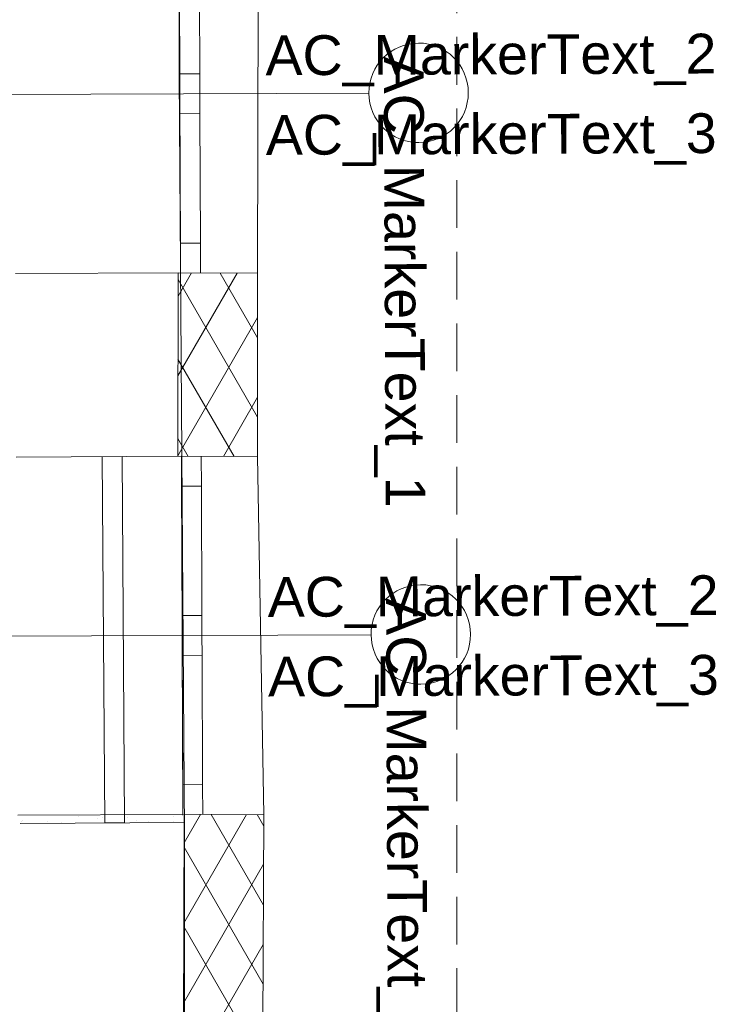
# Model space of a CAD drawing. Header units: millimetres. Extents: x -68772 to 137055, y -73300 to 19650.
# Tile 42 of 212: x 43757 to 45493, y -42700 to -40226. Entities that reach past the tile are written whole.
import ezdxf
from ezdxf.enums import TextEntityAlignment as Align

# ---------------------------------------------------------------- set-up
doc = ezdxf.new("R2010")
doc.units = ezdxf.units.MM
doc.header["$MEASUREMENT"] = 0
doc.linetypes.add('Przerywana gęsta', pattern=[180, 120, -60])
for name, color, linetype, lineweight in [('Nowe_0_Nr_pióra__7', 7, 'Continuous', 5), ('Nowe_220-A Ściany_Nr_pióra__7', 7, 'Continuous', 5), ('Nowe_810-G Ogólne_Nr_pióra__1', 7, 'Continuous', 18), ('Nowe_Okna ARCHICADa_Nr_pióra__7', 7, 'Continuous', 5), ('Nowe_Panel_Nr_pióra__7', 7, 'Continuous', 5), ('Nowe_Panel_Nr_pióra__93', 7, 'Continuous', 20), ('Nowe_Walls_Nr_pióra__7', 7, 'Continuous', 5), ('Nowe_Znaczniki okien ARCHICADa_Nr_pióra__7', 7, 'Continuous', 5), ('Walls_Nr_pióra__238', 7, 'Continuous', 13), ('Windows_Nr_pióra__7', 7, 'Continuous', 5)]:
    doc.layers.add(name, color=color, linetype=linetype, lineweight=lineweight)
doc.styles.add('GENERATED_STYLE_1', font='arial.ttf')
doc.linetypes.add('Przekreślana podwójnie', pattern='A,0,[1,RZUT PARTERU DWORZEC 51.Shx,S=1.587302,R=0,X=0,Y=0],-300,0', length=300)

msp = doc.modelspace()

# ---------------------------------------------------------------- linework, layer by layer
at = {"layer": 'Nowe_0_Nr_pióra__7', "linetype": 'Continuous', "lineweight": 5}
for p, q in [((44093.7, -42223.7), (44093.7, -42223.7)), ((43762.8, -42241.6), (43762.8, -42241.6)), ((43764.2, -42239.3), (43764.2, -42239.3)), ((43826.5, -42241.6), (43826.5, -42241.6)), ((43861.8, -42244.3), (43861.8, -42244.3)), ((43904, -42228.9), (43904, -42228.9)), ((43953.8, -42234.2), (43953.8, -42234.2)), ((43964.4, -42230.9), (43964.4, -42230.9)), ((44028, -42230.9), (44028, -42230.9)), ((44051.4, -42239.1), (44051.4, -42239.1)), ((44081, -42241.6), (44081, -42241.6)), ((44143.5, -42229), (44143.5, -42229)), ((44144.7, -42241.6), (44144.7, -42241.6))]:
    msp.add_line(p, q, dxfattribs=at)
at = {"layer": 'Nowe_220-A Ściany_Nr_pióra__7', "linetype": 'Przekreślana podwójnie', "lineweight": 5}
msp.add_line((43758.3, -42245.7), (44172.1, -42242.9), dxfattribs=at)
at = {"layer": 'Nowe_810-G Ogólne_Nr_pióra__1', "linetype": 'Przerywana gęsta', "lineweight": 18}
msp.add_line((44856, -49389.6), (44856, -35954.5), dxfattribs=at)
at = {"layer": 'Nowe_Okna ARCHICADa_Nr_pióra__7', "linetype": 'Continuous', "lineweight": 5}
for p, q in [((44158, -39962.6), (44161.7, -40862.6)), ((44158.3, -40037.6), (44159.7, -40362.6)), ((44209.7, -40362.4), (44208.3, -40037.4)), ((44209.7, -40362.4), (44159.7, -40362.6)), ((44159.7, -40362.6), (44159.9, -40412.6)), ((44209.9, -40412.4), (44209.7, -40362.4)), ((44159.9, -40412.6), (44160.1, -40462.6)), ((44210.1, -40462.4), (44209.9, -40412.4)), ((44160.1, -40462.6), (44210.1, -40462.4)), ((44160.1, -40462.6), (44161.4, -40787.6)), ((44211.4, -40787.4), (44210.1, -40462.4)), ((44211.4, -40787.4), (44161.4, -40787.6)), ((44161.4, -40787.6), (44161.7, -40862.6)), ((44211.7, -40862.4), (44211.4, -40787.4)), ((44161.7, -40862.6), (43746.7, -40864.3)), ((44163.6, -41323.3), (43748.6, -41325)), ((44163.6, -41323.3), (44167.3, -42223.3)), ((44163.6, -41323.3), (44163.9, -41398.3)), ((44213.9, -41398.1), (44213.6, -41323.1)), ((44163.9, -41398.3), (44213.9, -41398.1)), ((44163.9, -41398.3), (44165.3, -41723.3)), ((44215.3, -41723.1), (44213.9, -41398.1)), ((44215.3, -41723.1), (44165.3, -41723.3)), ((44165.3, -41723.3), (44165.5, -41773.3)), ((44215.5, -41773.1), (44215.3, -41723.1)), ((44165.5, -41773.3), (44165.7, -41823.3)), ((44215.7, -41823.1), (44215.5, -41773.1)), ((44165.7, -41823.3), (44215.7, -41823.1)), ((44165.7, -41823.3), (44167, -42148.3)), ((44217, -42148.1), (44215.7, -41823.1)), ((44217, -42148.1), (44167, -42148.3)), ((44167, -42148.3), (44167.3, -42223.3)), ((44217.3, -42223.1), (44217, -42148.1)), ((44167.3, -42223.3), (43752.3, -42225))]:
    msp.add_line(p, q, dxfattribs=at)
for p in [(44161.7, -40862.6), (44161.7, -40862.6), (44161.7, -40862.6), (44163.6, -41323.3), (44163.6, -41323.3), (44163.6, -41323.3), (44167.3, -42223.3), (44167.3, -42223.3), (44167.3, -42223.3)]:
    msp.add_point(p, dxfattribs=at)
at = {"layer": 'Nowe_Panel_Nr_pióra__7', "linetype": 'Continuous', "lineweight": 5}
for p, q in [((44161.7, -40862.6), (43746.7, -40864.3)), ((44155, -41121.3), (44304.2, -40862.8)), ((44155.3, -40920.7), (44188.9, -40862.6)), ((44355.2, -41025.4), (44261.3, -40862.8)), ((44354.8, -41224.8), (44155.4, -40879.4)), ((44154.7, -41321.9), (44355.2, -40974.5)), ((44296.4, -41323.6), (44155.1, -41078.8)), ((44269.2, -41323.5), (44354.9, -41175)), ((44180.8, -41323.4), (44154.7, -41278.2)), ((44163.6, -41323.3), (43748.6, -41325)), ((44167.3, -42223.3), (43752.3, -42225)), ((44169.7, -42495.8), (44327, -42223.4)), ((44170.6, -42294.3), (44211.8, -42222.9)), ((44369.9, -42450.9), (44238.3, -42223)), ((44370.7, -42252.4), (44354.1, -42223.5)), ((44369, -42649.4), (44170.5, -42305.6)), ((44168.8, -42697.3), (44370.3, -42348.3)), ((44368.2, -42848), (44169.7, -42504.1)), ((44168, -42898.8), (44369.5, -42549.8))]:
    msp.add_line(p, q, dxfattribs=at)
for p in [(44161.7, -40862.6), (44161.7, -40862.6), (44163.6, -41323.3), (44163.6, -41323.3), (44167.3, -42223.3), (44167.3, -42223.3)]:
    msp.add_point(p, dxfattribs=at)
at = {"layer": 'Nowe_Panel_Nr_pióra__93', "linetype": 'Continuous', "lineweight": 20}
for p, q in [((44155.4, -40862.6), (44154.7, -41323.3)), ((44355.4, -40862.9), (44155.4, -40862.6)), ((44354.7, -41323.7), (44355.4, -40862.9)), ((44154.7, -41323.3), (44354.7, -41323.7)), ((44170.9, -42222.7), (44165.8, -43404.3)), ((44370.9, -42223.6), (44170.9, -42222.7)), ((44365.8, -43405.1), (44370.9, -42223.6))]:
    msp.add_line(p, q, dxfattribs=at)
at = {"layer": 'Nowe_Walls_Nr_pióra__7', "linetype": 'Continuous', "lineweight": 5}
for p, q in [((44356.9, -39962.9), (44355.4, -40862.9)), ((44354.7, -41323.7), (44370.9, -42223.6))]:
    msp.add_line(p, q, dxfattribs=at)
at = {"layer": 'Nowe_Znaczniki okien ARCHICADa_Nr_pióra__7', "linetype": 'Continuous', "lineweight": 5}
for p, q in [((44634.9, -40410.6), (43544.9, -40415.1)), ((44640.5, -41771.4), (43550.5, -41775.8))]:
    msp.add_line(p, q, dxfattribs=at)
for centre, start, end in [((44759.9, -40410.1), 90.2351, 270.2351), ((44759.9, -40410.1), 270.2351, 90.2351), ((44765.5, -41770.9), 90.2351, 270.2351), ((44765.5, -41770.9), 270.2351, 90.2351)]:
    msp.add_arc(centre, 125, start, end, dxfattribs=at)
at = {"layer": 'Walls_Nr_pióra__238', "linetype": 'Continuous', "lineweight": 13}
for p, q in [((44158.4, -40367.3), (44158.4, -39067.7)), ((44171.2, -42267.2), (44158.4, -40367.3)), ((44171.2, -44165.3), (44171.2, -42267.2))]:
    msp.add_line(p, q, dxfattribs=at)
at = {"layer": 'Windows_Nr_pióra__7', "linetype": 'Continuous', "lineweight": 5}
for p, q in [((43964.8, -41324.3), (44014.8, -41323.9)), ((43971, -42244.2), (43964.8, -41324.3)), ((44014.8, -41323.9), (44021, -42243.9)), ((44021, -42243.9), (43971, -42244.2))]:
    msp.add_line(p, q, dxfattribs=at)

# ---------------------------------------------------------------- texts
at = {"layer": 'Nowe_Znaczniki okien ARCHICADa_Nr_pióra__7', "lineweight": 5, "style": 'GENERATED_STYLE_1'}
for tag, text, rotation, p in [('AC_MarkerText_2', '90', 0.2351, (44375.4, -40396)), ('AC_MarkerText_1', 'O5', 270.2351, (44642.6, -40319.2)), ('AC_MarkerText_3', '60', 0.2351, (44376.2, -40596)), ('AC_MarkerText_2', '90', 0.2351, (44381, -41756.7)), ('AC_MarkerText_1', 'O5', 270.2351, (44648.2, -41679.9)), ('AC_MarkerText_3', '60', 0.2351, (44381.8, -41956.7))]:
    msp.add_attdef(tag, text=text, height=100, rotation=rotation, dxfattribs=at).set_placement(p, align=Align.BOTTOM_LEFT)

doc.saveas('drawing.dxf')
